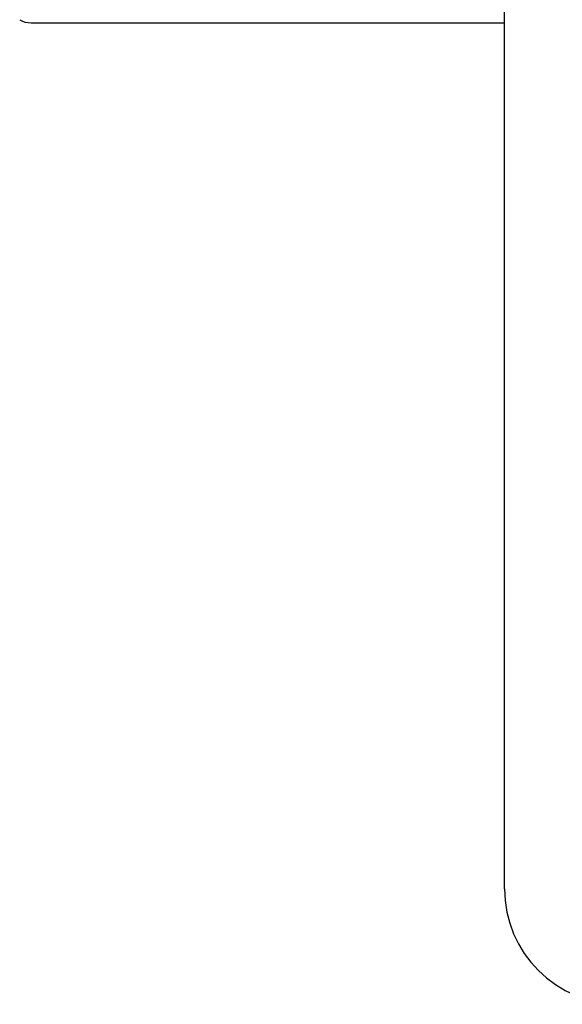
# Model space of a CAD drawing. Header units: millimetres. Extents: x 12 to 2508, y 25 to 1770.
# Tile 15 of 53: x 1805.8 to 1810.5, y 359.98 to 368.51. Entities that reach past the tile are written whole.
import ezdxf

# ---------------------------------------------------------------- set-up
doc = ezdxf.new("R2010")
doc.units = ezdxf.units.MM
for name, color, linetype in [('CABLE_PBL46', 7, 'Continuous'), ('COVER_J_ABL45', 7, 'Continuous'), ('COVER_J_PBL49', 7, 'Continuous'), ('오른쪽_7_VBL10', 7, 'Continuous')]:
    doc.layers.add(name, color=color, linetype=linetype)

# ---------------------------------------------------------------- blocks, each defined once
blk = doc.blocks.new('CABLE_PBL46', base_point=(2561.0556, 660.5964))
at = {"layer": 'CABLE_PBL46', "color": 7}
blk.add_line((2572.3556, 646.0964), (2576.4556, 646.0964), dxfattribs=at)
blk.add_arc((2572.3555, 646.2962), 0.1998, 240.01051, 269.99469, dxfattribs=at)
blk = doc.blocks.new('COVER_J_PBL49', base_point=(2610.0556, 669.0964))
at = {"layer": 'COVER_J_PBL49', "color": 7}
blk.add_line((2576.4556, 638.5964), (2576.4556, 709.0964), dxfattribs=at)
blk.add_arc((2577.4556, 638.5964), 1, 180, 270, dxfattribs=at)
blk = doc.blocks.new('COVER_J_ABL45', base_point=(2598.6556, 669.0964))
at = {"layer": 'CABLE_PBL46'}
blk.add_blockref('CABLE_PBL46', (2561.0556, 660.5964), dxfattribs=at)
at = {"layer": 'COVER_J_PBL49'}
blk.add_blockref('COVER_J_PBL49', (2610.0556, 669.0964), dxfattribs=at)
blk = doc.blocks.new('오른쪽_7_VBL10', base_point=(2664.3056, 682.8169))
at = {"layer": 'COVER_J_ABL45'}
blk.add_blockref('COVER_J_ABL45', (2598.6556, 669.0964), dxfattribs=at)

msp = doc.modelspace()

# ---------------------------------------------------------------- block references
at = {"layer": '오른쪽_7_VBL10'}
msp.add_blockref('오른쪽_7_VBL10', (1897.85, 405.2039), dxfattribs=at)

doc.saveas('drawing.dxf')
